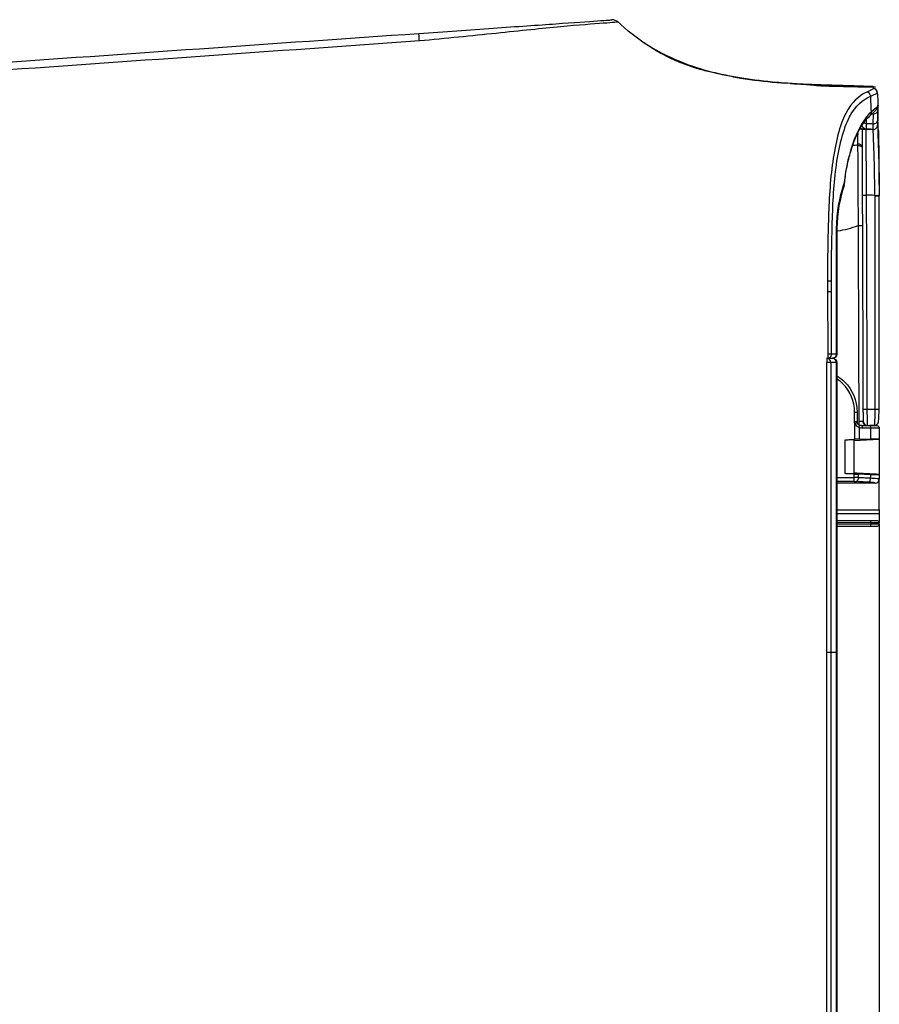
# Model space of a CAD drawing. Header units: millimetres. Extents: x 922208 to 1069538, y -182208 to -99877.
# Tile 202 of 256: x 998366 to 998467, y -161481 to -161366. Entities that reach past the tile are written whole.
import ezdxf

# ---------------------------------------------------------------- set-up
doc = ezdxf.new("R2010")
doc.units = ezdxf.units.MM
doc.header["$MEASUREMENT"] = 0
doc.layers.add('IS_KLIM_urządzenia', color=3, linetype='Continuous')

# ---------------------------------------------------------------- blocks, each defined once
blk = doc.blocks.new('G$CFEA986A8')
at = {"layer": 'IS_KLIM_urządzenia', "linetype": 'Continuous'}
for p, q in [((53.93, 200.11), (53.93, 200.96)), ((54.23, 201.26), (55.52, 201.26)), ((55.52, 201.26), (55.54, 201.26)), ((55.54, 201.26), (55.69, 198.26)), ((55.54, 201.26), (59.6, 201.26)), ((59.62, 201.26), (60.17, 201.26)), ((64.28, 201.26), (65.29, 201.26)), ((65.09, 201.06), (65.09, 200.26)), ((65.49, 201.26), (65.29, 201.26)), ((65.29, 200.27), (65.29, 201.26)), ((65.49, 201.26), (209.47, 201.26)), ((65.49, 201.26), (65.49, 200.27)), ((65.69, 200.26), (65.69, 201.06)), ((53.93, 199.16), (53.93, 200.11)), ((54.24, 200.26), (54.24, 199.31)), ((55.48, 200.26), (54.24, 200.26)), ((55.51, 198.89), (55.48, 200.26)), ((60.06, 200.26), (59.65, 200.26)), ((65.09, 200.26), (65.09, 196.29)), ((65.29, 200.27), (65.49, 200.27)), ((65.29, 196.29), (65.29, 200.27)), ((65.49, 200.27), (65.5, 196.29)), ((65.7, 196.29), (65.69, 200.26)), ((46.54, 196.29), (46.54, 196.24)), ((80.5, 196.29), (80.5, 196.24)), ((80.5, 196.24), (80.5, 195.58)), ((46.54, 195.58), (46.54, 195.13)), ((80.5, 195.58), (80.5, 195.13))]:
    blk.add_line(p, q, dxfattribs=at)
for centre, radius, start, end in [((18.72, 200.56), 0.5, 357.7294, 89), ((65.29, 201.06), 0.2, 90, 179.94), ((65.49, 201.06), 0.2, 0.06, 90), ((25.66, 196.65), 0.5, 72.0675, 83.6302)]:
    blk.add_arc(centre, radius, start, end, dxfattribs=at)
at = {"layer": 'IS_KLIM_urządzenia', "linetype": 'Continuous', "extrusion": (0, 0, -1)}
for centre, radius, start, end in [((-54.23, 200.96), 0.3, 0, 90), ((-18.69, 199.74), 0.5, 182.0496, 269.8), ((-45.54, 195.79), 0.5, 90, 180), ((-46.54, 195.79), 0.5, 0, 90)]:
    blk.add_arc(centre, radius, start, end, dxfattribs=at)
at = {"layer": 'IS_KLIM_urządzenia', "linetype": 'Continuous'}
for centre, major_axis, ratio, start_param, end_param in [((14.93, 200.53), (-0.026, 0.499), 0.9983, 0, 1.502362), ((16.45, 200.61), (0.144, 0.479), 0.997743, 0.012939, 0.345034), ((16.95, 200.59), (-0.009, -0.5), 0.866632, 1.552217, 3.141593), ((18.12, 200.57), (-0.009, -0.5), 0.86661, 1.552873, 3.141593), ((26.93, 200.73), (0, 0.5), 0.034873, 4.714126, 6.335137), ((26.98, 200.73), (0, -0.5), 0.034873, 1.572542, 3.193553), ((51.98, 200.73), (0, -0.5), 0.034873, 1.572542, 3.193984), ((60.17, 200.76), (0, 0.5), 0.996195, 4.713166, 6.283185), ((15.36, 199.79), (0.457, 0.203), 0.909388, 1.232542, 2.687909), ((17.2, 199.87), (0.375, 0.331), 0.874767, 6.258498, 7.242676), ((18.08, 199.73), (-0.002, 0.5), 0.86639, 4.116092, 4.679302), ((26.9, 199.77), (0.002, -0.5), 0.034879, 0, 1.57242), ((51.98, 199.85), (0.002, -0.5), 0.034879, 0, 1.57242), ((53.41, 199.86), (0.002, -0.5), 0.988846, 0, 1.567605), ((53.43, 199.83), (-0.5, 0), 0.97477, 1.576144, 3.141593), ((54.23, 200.11), (-0.3, 0), 0.500503, 4.682189, 6.283185), ((60.06, 200.01), (-0.499, 0.025), 0.499537, 3.242371, 4.737227), ((65.29, 200.26), (0.2, 0), 0.005236, 1.570788, 3.141593), ((65.49, 200.26), (0.2, 0), 0.005236, 0, 1.570791), ((21.31, 198.76), (-0.002, 0.49), 0.738248, 0, 1.638372), ((52.33, 198.36), (0, 0.3), 0.034873, 4.714134, 6.283185), ((53.43, 198.86), (-0.5, 0), 0.003693, 1.579523, 2.534048), ((53.43, 198.36), (0, 0.3), 0.034873, 4.714134, 6.283185), ((53.65, 198.39), (0.084, -0.288), 0.033955, 1.562656, 3.141593), ((54.11, 198.74), (-0.256, 0.157), 0.454954, 4.950735, 6.283185), ((54.23, 199.16), (-0.3, 0), 0.500503, 4.682189, 6.283185), ((59.99, 198.58), (-0.499, 0.025), 0.499537, 3.242371, 4.737227), ((59.98, 198.33), (0.5, 0), 0.001724, 0.087267, 1.535915), ((25.66, 196.65), (0.055, 0.497), 0.256635, 6.28316, 6.727423), ((25.66, 196.65), (-0.154, -0.476), 0.571177, 3.141593, 3.672186), ((30.87, 195.79), (0, 0.5), 0.010876, 0, 0.428815), ((45.54, 195.79), (0, 0.5), 0.009623, 0, 0.426438), ((45.54, 195.79), (-0.5, 0), 0.910452, 3.141593, 4.716369), ((46.54, 195.79), (-0.5, 0), 0.894842, 4.712389, 6.283185), ((45.54, 195.22), (-0.5, 0), 0.910238, 3.141593, 4.716614), ((45.54, 195.22), (-0.001, 0.5), 0.004977, 0.42694, 1.572622), ((45.54, 195.22), (-0.5, 0), 0.001837, 1.565823, 3.141593), ((46.54, 195.13), (-0.5, 0), 0.894842, 4.712389, 6.283185), ((46.54, 195.13), (-0.5, 0), 0.001524, 0, 1.570796)]:
    blk.add_ellipse(centre, major_axis=major_axis, ratio=ratio, start_param=start_param, end_param=end_param, dxfattribs=at)
at = {"layer": 'IS_KLIM_urządzenia', "linetype": 'Continuous', "extrusion": (0, 0, -1)}
for centre, major_axis, ratio, start_param, end_param in [((54.23, 199.26), (0, -2), 0.005231, 3.141593, 4.188473), ((55.62, 199.26), (0.11, -2), 0.052397, 2.097475, 3.144355), ((53.43, 199.16), (0.479, -0.142), 1, 5.994256, 6.545048), ((53.44, 199.31), (0.771, -0.214), 1, 6.012747, 6.56354)]:
    blk.add_ellipse(centre, major_axis=major_axis, ratio=ratio, start_param=start_param, end_param=end_param, dxfattribs=at)
at = {"layer": 'IS_KLIM_urządzenia', "linetype": 'Continuous'}
for points, knots in [([(14.29, 200.81), (14.28, 199.72), (14.24, 198.12), (14.2, 196.18), (14.17, 195.22), (14.15, 194.58), (14.11, 194.03), (14.06, 193.38), (13.96, 192.48), (13.91, 191.88), (13.89, 191.63)], [0, 0, 0, 0, 0.261726, 0.374815, 0.426057, 0.47543, 0.525874, 0.58018, 0.704159, 1, 1, 1, 1]), ([(14.91, 201.03), (14.8, 201.03), (14.8, 201.03), (14.72, 201.02), (14.69, 201.02), (14.69, 201.02)], [0, 0, 0, 0, 0.500965, 0.500965, 1, 1, 1, 1]), ([(14.91, 201.03), (15.24, 201.05), (15.57, 201.07), (16.08, 201.09), (16.24, 201.1), (16.41, 201.11)], [0, 0, 0, 0, 0.665624, 0.665624, 1, 1, 1, 1]), ([(17.58, 200.19), (17.53, 200.24), (17.28, 200.53), (17.02, 200.81), (16.81, 200.97), (16.69, 201.07), (16.57, 201.09), (16.54, 201.1)], [0, 0, 0, 0, 0.095996, 0.59266, 0.84646, 0.967214, 1, 1, 1, 1]), ([(19.22, 201.14), (18.71, 201.12), (17.99, 201.09), (17.43, 201.08), (17.25, 201.08)], [0, 0, 0, 0, 0.627909, 1, 1, 1, 1]), ([(18.12, 201.07), (18.26, 201.06), (18.38, 201.06), (18.64, 201.06), (18.72, 201.06), (18.72, 201.06)], [0, 0, 0, 0, 0.352743, 0.352743, 1, 1, 1, 1]), ([(18.72, 201.06), (18.72, 201.06), (19.6, 201.08), (22.63, 201.19), (24.74, 201.23), (26.93, 201.23)], [0, 0, 0, 0, 0.5, 0.5, 1, 1, 1, 1]), ([(19.22, 201.14), (19.58, 201.15), (20.3, 201.17), (21.53, 201.2), (23.05, 201.22), (24.87, 201.23), (26.28, 201.23), (26.98, 201.23)], [0, 0, 0, 0, 0.163195, 0.329907, 0.49928, 0.750989, 1, 1, 1, 1]), ([(26.95, 200.73), (24.89, 200.73), (22.89, 200.68), (20.05, 200.57), (19.22, 200.54), (19.22, 200.54)], [0, 0, 0, 0, 0.5, 0.5, 1, 1, 1, 1]), ([(26.95, 200.73), (26.95, 200.72), (26.95, 200.7), (26.94, 200.38), (26.92, 200.07), (26.91, 199.77)], [0, 0, 0, 0, 0.050907, 0.050907, 1, 1, 1, 1]), ([(26.99, 200.73), (27.33, 200.73), (27.66, 200.73), (29.33, 200.73), (30.66, 200.73), (37.32, 200.73), (42.65, 200.73), (49.32, 200.73), (50.66, 200.73), (52, 200.73)], [0, 0, 0, 0, 0.039967, 0.039967, 0.199835, 0.199835, 0.839306, 0.839306, 1, 1, 1, 1]), ([(53.93, 200.67), (53.93, 200.68), (53.93, 200.75), (53.89, 200.86), (53.81, 200.99), (53.72, 201.07), (53.63, 201.12), (53.56, 201.15), (53.47, 201.17), (53.32, 201.19), (53.02, 201.21), (52.48, 201.23), (52.05, 201.23), (51.82, 201.23), (51.78, 201.23)], [0, 0, 0, 0, 0.008737, 0.069232, 0.117614, 0.159413, 0.196322, 0.230426, 0.272625, 0.360337, 0.57868, 0.76722, 0.964188, 1, 1, 1, 1]), ([(52, 200.73), (52.12, 200.73), (52.25, 200.73), (52.58, 200.73), (52.8, 200.73), (53.18, 200.72), (53.35, 200.71), (53.63, 200.7), (53.74, 200.69), (53.89, 200.68), (53.93, 200.67), (53.93, 200.66)], [0, 0, 0, 0, 0.119883, 0.119883, 0.339691, 0.339691, 0.55974, 0.55974, 0.779888, 0.779888, 1, 1, 1, 1]), ([(59.65, 200.26), (59.66, 200.45), (59.66, 200.63), (59.66, 200.92), (59.65, 201.04), (59.64, 201.21), (59.63, 201.26), (59.62, 201.26)], [0, 0, 0, 0, 0.320954, 0.320954, 0.641904, 0.641904, 1, 1, 1, 1]), ([(60.06, 200.26), (60.07, 200.47), (60.08, 200.67), (60.1, 200.96), (60.11, 201.07), (60.14, 201.22), (60.16, 201.26), (60.17, 201.26)], [0, 0, 0, 0, 0.353708, 0.353708, 0.676927, 0.676927, 1, 1, 1, 1]), ([(63.8, 201.26), (62.76, 201.26), (61.72, 201.26), (60.66, 201.26), (60.64, 201.26), (60.48, 201.26), (60.33, 201.26), (60.18, 201.26)], [0, 0, 0, 0, 0.863472, 0.863472, 0.877231, 0.877231, 1, 1, 1, 1]), ([(60.67, 200.76), (60.65, 200.76), (60.64, 200.73), (60.61, 200.62), (60.6, 200.54), (60.57, 200.31), (60.56, 200.17), (60.56, 200.01)], [0, 0, 0, 0, 0.323211, 0.323211, 0.646457, 0.646457, 1, 1, 1, 1]), ([(14.21, 200.54), (14.17, 199.53), (14.12, 197.84), (14.05, 195.45), (13.98, 193.38), (13.88, 191.32), (13.68, 188.56), (13.37, 185.89), (13.01, 183.93), (12.88, 183.33)], [0, 0, 0, 0, 0.174844, 0.294563, 0.414282, 0.534001, 0.653719, 0.893157, 1, 1, 1, 1]), ([(14.21, 200.54), (14.21, 200.54), (14.21, 200.54), (14.21, 200.54), (14.24, 200.54), (14.28, 200.54), (14.28, 200.54), (14.28, 200.54)], [0, 0, 0, 0, 0.184418, 0.184418, 0.99996, 0.99996, 1, 1, 1, 1]), ([(14.86, 199.79), (15.27, 198.9), (15.97, 198.03), (18.72, 196.62), (20.82, 196.12), (25.21, 195.49), (27.58, 195.36), (32.29, 195.23), (34.65, 195.19), (37.02, 195.19)], [0, 0, 0, 0, 0.25, 0.25, 0.5, 0.5, 0.75, 0.75, 1, 1, 1, 1]), ([(17.18, 200.33), (16.78, 200.31), (16.38, 200.3), (15.77, 200.27), (15.55, 200.26), (15.33, 200.25)], [0, 0, 0, 0, 0.64643, 0.64643, 1, 1, 1, 1]), ([(37.02, 195.65), (34.71, 195.64), (32.4, 195.69), (27.8, 195.82), (25.48, 195.94), (21.18, 196.55), (19.11, 197.06), (16.41, 198.49), (15.73, 199.37), (15.33, 200.25)], [0, 0, 0, 0, 0.25, 0.25, 0.5, 0.5, 0.75, 0.75, 1, 1, 1, 1]), ([(18.55, 200.55), (18.38, 200.55), (18.22, 200.56), (17.83, 200.56), (17.6, 200.57), (17.38, 200.57)], [0, 0, 0, 0, 0.427577, 0.427577, 1, 1, 1, 1]), ([(25.22, 197.23), (24.9, 197.26), (23.92, 197.39), (22.4, 197.73), (20.73, 198.24), (19.32, 198.86), (18.3, 199.5), (17.85, 199.92), (17.7, 200.1)], [0, 0, 0, 0, 0.087973, 0.275439, 0.466673, 0.659321, 0.855696, 1, 1, 1, 1]), ([(18.52, 199.72), (18.52, 199.8), (18.52, 199.88), (18.53, 200.16), (18.54, 200.35), (18.55, 200.55)], [0, 0, 0, 0, 0.293814, 0.293814, 1, 1, 1, 1]), ([(19.22, 200.54), (19.21, 200.34), (19.2, 200.13), (19.19, 199.86), (19.19, 199.79), (19.18, 199.72)], [0, 0, 0, 0, 0.736288, 0.736288, 1, 1, 1, 1]), ([(26.91, 199.77), (24.85, 199.75), (22.86, 199.74), (20.02, 199.72), (19.18, 199.72), (19.18, 199.72)], [0, 0, 0, 0, 0.5, 0.5, 1, 1, 1, 1]), ([(52, 199.85), (51.67, 199.85), (51.33, 199.85), (49.67, 199.85), (48.33, 199.84), (41.67, 199.82), (36.34, 199.8), (29.65, 199.78), (28.28, 199.77), (26.91, 199.77)], [0, 0, 0, 0, 0.039838, 0.039838, 0.199192, 0.199192, 0.836607, 0.836607, 1, 1, 1, 1]), ([(53.91, 199.86), (53.87, 199.86), (53.8, 199.86), (53.59, 199.86), (53.45, 199.86), (53.12, 199.86), (52.93, 199.86), (52.5, 199.86), (52.25, 199.85), (52, 199.85)], [0, 0, 0, 0, 0.243193, 0.243193, 0.486385, 0.486385, 0.729578, 0.729578, 1, 1, 1, 1]), ([(59.99, 198.83), (60, 199.08), (60.01, 199.33), (60.04, 199.8), (60.05, 200.03), (60.06, 200.26)], [0, 0, 0, 0, 0.522709, 0.522709, 1, 1, 1, 1]), ([(60.56, 200.01), (60.54, 199.72), (60.53, 199.43), (60.5, 198.96), (60.49, 198.77), (60.48, 198.58)], [0, 0, 0, 0, 0.604042, 0.604042, 1, 1, 1, 1]), ([(19.17, 199.24), (19.58, 199.24), (20.23, 199.24), (22.58, 199.25), (24.7, 199.26), (26.9, 199.27)], [0, 0, 0, 0, 0.359642, 0.359642, 1, 1, 1, 1]), ([(19.71, 198.73), (19.85, 198.73), (20, 198.72), (20.4, 198.72), (20.63, 198.72), (20.94, 198.72)], [0, 0, 0, 0, 0.37651, 0.37651, 1, 1, 1, 1]), ([(20.94, 198.72), (20.95, 198.72), (20.96, 198.72), (20.97, 198.72), (20.97, 198.72), (20.97, 198.72), (20.97, 198.72), (20.97, 198.71), (20.97, 198.71), (20.97, 198.71), (20.97, 198.71), (20.98, 198.71), (20.98, 198.71), (20.98, 198.71)], [0, 0, 0, 0, 0.615634, 0.615634, 0.835116, 0.835116, 0.937229, 0.937229, 0.970666, 0.970666, 0.991316, 0.991316, 1, 1, 1, 1]), ([(21.06, 198.72), (22.51, 198.73), (24.09, 198.74), (27.27, 198.76), (28.87, 198.77), (30.48, 198.77)], [0, 0, 0, 0, 0.5, 0.5, 1, 1, 1, 1]), ([(21.11, 198.73), (21.11, 198.75), (21.11, 198.77), (21.11, 198.81), (21.11, 198.83), (21.11, 198.89), (21.12, 198.93), (21.14, 199.02), (21.15, 199.07), (21.18, 199.15), (21.2, 199.18), (21.24, 199.23), (21.27, 199.24), (21.29, 199.25), (21.3, 199.25), (21.3, 199.25)], [0, 0, 0, 0, 0.079375, 0.079375, 0.152142, 0.152142, 0.308093, 0.308093, 0.533795, 0.533795, 0.744603, 0.744603, 0.955402, 0.955402, 1, 1, 1, 1]), ([(26.9, 199.27), (27.23, 199.27), (27.56, 199.27), (29.23, 199.27), (30.56, 199.28), (37.22, 199.3), (42.55, 199.32), (49.25, 199.34), (50.62, 199.35), (51.98, 199.35)], [0, 0, 0, 0, 0.039838, 0.039838, 0.199192, 0.199192, 0.836607, 0.836607, 1, 1, 1, 1]), ([(30.48, 198.78), (30.48, 198.84), (30.48, 198.89), (30.48, 199), (30.48, 199.05), (30.48, 199.14), (30.48, 199.17), (30.48, 199.23), (30.48, 199.25), (30.49, 199.27), (30.49, 199.28), (30.49, 199.28), (30.49, 199.28), (30.49, 199.28)], [0, 0, 0, 0, 0.215384, 0.215384, 0.430768, 0.430768, 0.646164, 0.646164, 0.861588, 0.861588, 0.968092, 0.968092, 1, 1, 1, 1]), ([(30.48, 198.78), (30.81, 198.78), (31.14, 198.78), (32.81, 198.79), (34.14, 198.79), (40.81, 198.82), (46.14, 198.83), (52.13, 198.86), (52.78, 198.86), (53.43, 198.86)], [0, 0, 0, 0, 0.043508, 0.043508, 0.217737, 0.217737, 0.914651, 0.914651, 1, 1, 1, 1]), ([(48.08, 196.29), (48.28, 196.62), (48.52, 196.92), (49.71, 198.11), (51.01, 198.66), (52.33, 198.66)], [0, 0, 0, 0, 0.226904, 0.226904, 1, 1, 1, 1]), ([(51.98, 199.35), (52.17, 199.35), (52.36, 199.35), (52.68, 199.36), (52.83, 199.36), (53.07, 199.36), (53.18, 199.36), (53.34, 199.36), (53.39, 199.36), (53.41, 199.36)], [0, 0, 0, 0, 0.270422, 0.270422, 0.513615, 0.513615, 0.756808, 0.756808, 1, 1, 1, 1]), ([(52.33, 198.66), (52.53, 198.66), (52.73, 198.66), (53.1, 198.66), (53.26, 198.66), (53.43, 198.66)], [0, 0, 0, 0, 0.545123, 0.545123, 1, 1, 1, 1]), ([(53.43, 199.35), (53.43, 199.33), (53.43, 199.31), (53.43, 199.25), (53.43, 199.21), (53.43, 199.13), (53.43, 199.07), (53.43, 198.97), (53.43, 198.91), (53.43, 198.86)], [0, 0, 0, 0, 0.251437, 0.251437, 0.502865, 0.502865, 0.754279, 0.754279, 1, 1, 1, 1]), ([(53.86, 198.9), (53.85, 198.88), (53.84, 198.87), (53.8, 198.82), (53.77, 198.79), (53.73, 198.76), (53.72, 198.75), (53.67, 198.72), (53.62, 198.69), (53.57, 198.68)], [0, 0, 0, 0, 0.160482, 0.160482, 0.52212, 0.52212, 0.58886, 0.58886, 1, 1, 1, 1]), ([(53.67, 198.39), (53.75, 198.43), (53.83, 198.48), (53.97, 198.62), (54.03, 198.71), (54.09, 198.82), (54.11, 198.86), (54.12, 198.89)], [0, 0, 0, 0, 0.391531, 0.391531, 0.834377, 0.834377, 1, 1, 1, 1]), ([(55.51, 198.89), (55.51, 198.79), (55.51, 198.68), (55.52, 198.51), (55.52, 198.45), (55.53, 198.39)], [0, 0, 0, 0, 0.64422, 0.64422, 1, 1, 1, 1]), ([(59.6, 198.3), (59.61, 198.42), (59.61, 198.53), (59.62, 198.7), (59.62, 198.75), (59.62, 198.81)], [0, 0, 0, 0, 0.65065, 0.65065, 1, 1, 1, 1]), ([(59.99, 198.83), (59.99, 198.75), (59.99, 198.67), (59.99, 198.51), (60, 198.42), (60, 198.33), (60, 198.33), (60, 198.33)], [0, 0, 0, 0, 0.501708, 0.501708, 0.983156, 0.983156, 1, 1, 1, 1]), ([(60.48, 198.33), (60.48, 198.34), (60.48, 198.35), (60.48, 198.39), (60.48, 198.42), (60.48, 198.5), (60.48, 198.54), (60.48, 198.58)], [0, 0, 0, 0, 0.109897, 0.109897, 0.498525, 0.498525, 1, 1, 1, 1]), ([(13.84, 190.86), (13.85, 191.05), (13.99, 193.24), (14.05, 195.43), (14.11, 197.43)], [0, 0, 0, 0, 0.087292, 1, 1, 1, 1]), ([(52.34, 198.36), (51.1, 198.36), (49.89, 197.85), (48.81, 196.78), (48.63, 196.55), (48.46, 196.31)], [0, 0, 0, 0, 0.807469, 0.807469, 1, 1, 1, 1]), ([(53.44, 198.36), (53.24, 198.36), (53.04, 198.36), (52.67, 198.36), (52.51, 198.36), (52.34, 198.36)], [0, 0, 0, 0, 0.545123, 0.545123, 1, 1, 1, 1]), ([(55.59, 197.26), (55.57, 197.59), (55.55, 197.93), (55.53, 198.3), (55.53, 198.35), (55.53, 198.39)], [0, 0, 0, 0, 0.885108, 0.885108, 1, 1, 1, 1]), ([(55.59, 197.26), (55.58, 197.37), (55.58, 197.49), (55.57, 197.7), (55.57, 197.8), (55.56, 197.97), (55.57, 198.05), (55.57, 198.17), (55.57, 198.21), (55.58, 198.25), (55.58, 198.26), (55.59, 198.26)], [0, 0, 0, 0, 0.214139, 0.214139, 0.428302, 0.428302, 0.642148, 0.642148, 0.856248, 0.856248, 1, 1, 1, 1]), ([(55.59, 198.26), (56.25, 198.26), (56.92, 198.26), (58.24, 198.26), (58.89, 198.26), (59.55, 198.26)], [0, 0, 0, 0, 0.504617, 0.504617, 1, 1, 1, 1]), ([(59.6, 198.3), (59.6, 198.29), (59.6, 198.27), (59.58, 197.93), (59.57, 197.59), (59.55, 197.26)], [0, 0, 0, 0, 0.042191, 0.042191, 1, 1, 1, 1]), ([(59.55, 198.26), (59.55, 198.26), (59.56, 198.24), (59.57, 198.17), (59.57, 198.11), (59.57, 197.97), (59.57, 197.89), (59.57, 197.7), (59.56, 197.59), (59.56, 197.41), (59.55, 197.34), (59.55, 197.26)], [0, 0, 0, 0, 0.214776, 0.214776, 0.429554, 0.429554, 0.644336, 0.644336, 0.859321, 0.859321, 1, 1, 1, 1]), ([(30.87, 196.29), (34.81, 196.29), (38.74, 196.29), (43.63, 196.29), (44.58, 196.29), (45.54, 196.29)], [0, 0, 0, 0, 0.804889, 0.804889, 1, 1, 1, 1]), ([(45.54, 196.25), (45.37, 196.25), (45.2, 196.25), (43.71, 196.25), (42.37, 196.25), (37.65, 196.25), (34.26, 196.25), (30.87, 196.25)], [0, 0, 0, 0, 0.033958, 0.033958, 0.30672, 0.30672, 1, 1, 1, 1]), ([(45.54, 196.25), (45.54, 196.11), (45.54, 195.97), (45.54, 195.78), (45.54, 195.73), (45.54, 195.68)], [0, 0, 0, 0, 0.728288, 0.728288, 1, 1, 1, 1]), ([(46.54, 196.29), (46.71, 196.29), (46.87, 196.29), (48.37, 196.29), (49.71, 196.29), (56.37, 196.29), (61.71, 196.29), (71.52, 196.29), (76.01, 196.29), (80.5, 196.29)], [0, 0, 0, 0, 0.014724, 0.014724, 0.13252, 0.13252, 0.603704, 0.603704, 1, 1, 1, 1]), ([(46.54, 196.24), (46.54, 196.09), (46.54, 195.94), (46.54, 195.72), (46.54, 195.65), (46.54, 195.58)], [0, 0, 0, 0, 0.674851, 0.674851, 1, 1, 1, 1]), ([(59.55, 197.26), (58.88, 197.26), (58.22, 197.26), (56.9, 197.26), (56.24, 197.26), (55.59, 197.26)], [0, 0, 0, 0, 0.504597, 0.504597, 1, 1, 1, 1]), ([(80.5, 196.29), (94.71, 196.29), (108.92, 196.29), (161.8, 196.29), (200.47, 196.29), (239.13, 196.29)], [0, 0, 0, 0, 0.268807, 0.268807, 1, 1, 1, 1]), ([(37.02, 195.65), (37.02, 195.62), (37.02, 195.58), (37.02, 195.52), (37.02, 195.51), (37.02, 195.46), (37.02, 195.41), (37.02, 195.3), (37.02, 195.25), (37.02, 195.19)], [0, 0, 0, 0, 0.339646, 0.339646, 0.410746, 0.410746, 0.705373, 0.705373, 1, 1, 1, 1]), ([(37.04, 195.19), (37.45, 195.19), (37.86, 195.19), (38.27, 195.2), (38.27, 195.2), (38.27, 195.2)], [0, 0, 0, 0, 0.999951, 0.999951, 1, 1, 1, 1]), ([(13.2, 185.01), (13.26, 185.37), (13.53, 187.14), (13.7, 188.92), (13.8, 190.33)], [0, 0, 0, 0, 0.205915, 1, 1, 1, 1]), ([(9.04, 173.7), (9.64, 174.6), (10.17, 175.55), (11.68, 178.7), (12.38, 180.96), (12.99, 183.86), (13.1, 184.44), (13.2, 185.01)], [0, 0, 0, 0, 0.27031, 0.27031, 0.856348, 0.856348, 1, 1, 1, 1]), ([(12.9, 183.43), (12.87, 183.23), (12.78, 182.78), (12.61, 181.92), (12.45, 181.22), (12.25, 180.45), (11.92, 179.33), (11.37, 177.81), (10.52, 175.99), (9.02, 173.44), (7.61, 171.66), (6.52, 170.55)], [0, 0, 0, 0, 0.131561, 0.187092, 0.238012, 0.287017, 0.336427, 0.442316, 0.562752, 0.698039, 1, 1, 1, 1]), ([(7.97, 147.33), (7.76, 150.33), (7.55, 153.27), (7.16, 158.8), (6.99, 161.31), (6.7, 165.47), (6.58, 167.12), (6.43, 169.36), (6.39, 169.93), (6.39, 169.93)], [0, 0, 0, 0, 0.25, 0.25, 0.5, 0.5, 0.75, 0.75, 1, 1, 1, 1]), ([(6.65, 170.69), (6.65, 170.69), (6.7, 170.09), (6.87, 167.77), (7, 166.06), (7.4, 161.8), (7.67, 159.23), (8.26, 153.53), (8.57, 150.5), (8.86, 147.39)], [0, 0, 0, 0, 0.25, 0.25, 0.5, 0.5, 0.75, 0.75, 1, 1, 1, 1]), ([(8.86, 147.39), (8.75, 147.38), (8.64, 147.38), (8.43, 147.36), (8.34, 147.36), (8.18, 147.34), (8.12, 147.34), (8.03, 147.33), (8, 147.33), (7.97, 147.33), (7.97, 147.33), (7.97, 147.33)], [0, 0, 0, 0, 0.230435, 0.230435, 0.460869, 0.460869, 0.691304, 0.691304, 0.881057, 0.881057, 1, 1, 1, 1]), ([(8.86, 147.39), (8.86, 147.39), (8.86, 147.39), (8.86, 147.39), (8.86, 147.39), (8.86, 147.39)], [0, 0, 0, 0, 0.629495, 0.629495, 1, 1, 1, 1])]:
    blk.add_open_spline(points, degree=3, knots=knots, dxfattribs=at)
for points, degree in [([(15.33, 200.25), (15.11, 200.77), (14.98, 201.04), (14.91, 201.03)], 3), ([(16.59, 201.08), (16.51, 201.13), (16.41, 201.1)], 2), ([(16.41, 201.11), (16.42, 201.11), (16.42, 201.11), (16.42, 201.11)], 3), ([(16.42, 201.11), (16.51, 201.08), (16.77, 200.81), (17.18, 200.33)], 3), ([(16.54, 201.09), (16.65, 201.09), (16.79, 201.09), (16.96, 201.09)], 3), ([(16.96, 201.09), (17.35, 201.08), (17.74, 201.07), (18.12, 201.07)], 3), ([(26.99, 200.73), (26.98, 200.73), (26.97, 200.73), (26.95, 200.73)], 3), ([(51.98, 201.23), (43.65, 201.23), (35.31, 201.23), (26.98, 201.23)], 3), ([(52, 199.85), (52, 200.15), (52, 200.44), (52, 200.73)], 3), ([(59.45, 198.26), (59.5, 199.26), (59.55, 200.26), (59.6, 201.26)], 3), ([(59.6, 201.26), (59.6, 201.26), (59.61, 201.26), (59.62, 201.26)], 3), ([(60.17, 201.26), (60.17, 201.26), (60.18, 201.26), (60.18, 201.26)], 3), ([(60.68, 200.76), (60.67, 200.76), (60.67, 200.76), (60.67, 200.76)], 3), ([(60.68, 200.76), (60.68, 199.27), (60.68, 197.78), (60.68, 196.29)], 3), ([(63.8, 196.29), (63.8, 197.95), (63.8, 199.6), (63.8, 201.26)], 3), ([(63.8, 201.26), (63.96, 201.26), (64.12, 201.26), (64.28, 201.26)], 3), ([(64.28, 201.26), (64.28, 199.6), (64.28, 197.95), (64.28, 196.29)], 3), ([(14.29, 200.54), (14.32, 200.54), (14.34, 200.54), (14.43, 200.54)], 3), ([(14.43, 200.54), (14.51, 200.54), (14.64, 200.28), (14.86, 199.79)], 3), ([(17.18, 200.33), (18.51, 198.82), (21.65, 197.56), (25.65, 197.11)], 3), ([(17.7, 200.1), (17.59, 200.2)], 1), ([(18.11, 199.72), (18.24, 199.72), (18.38, 199.72), (18.52, 199.72)], 3), ([(18.52, 199.72), (18.96, 199.72), (19.18, 199.72), (19.18, 199.72)], 3), ([(19.22, 200.54), (19.22, 200.54), (18.99, 200.54), (18.55, 200.55)], 3), ([(19.16, 199.01), (19.17, 199.25), (19.18, 199.48), (19.18, 199.72)], 3), ([(19.18, 199.72), (19.18, 199.48), (19.17, 199.24), (19.16, 199)], 3), ([(19.18, 199.72), (19.19, 199.99), (19.2, 200.26), (19.22, 200.54)], 3), ([(19.22, 200.54), (19.21, 200.31), (19.2, 200.08), (19.19, 199.85)], 3), ([(19.19, 199.85), (19.19, 199.92), (19.19, 199.98), (19.2, 200.05)], 3), ([(53.93, 200.66), (53.93, 200.47), (53.93, 200.29), (53.93, 200.11)], 3), ([(59.65, 200.26), (59.64, 199.78), (59.63, 199.29), (59.62, 198.81)], 3), ([(20.98, 198.71), (21.01, 198.72), (21.06, 198.72), (21.11, 198.73)], 3), ([(21.06, 198.72), (21.08, 198.53), (21.1, 198.34), (21.12, 198.15)], 3), ([(30.48, 198.77), (30.48, 198.78), (30.48, 198.78), (30.48, 198.78)], 3), ([(31.12, 196.41), (30.98, 197.21), (30.77, 198), (30.48, 198.77)], 3), ([(53.41, 199.36), (53.43, 199.36), (53.43, 199.35), (53.43, 199.35)], 3), ([(53.43, 198.66), (53.48, 198.66), (53.52, 198.66), (53.57, 198.68)], 3), ([(54.12, 198.89), (54.58, 198.89), (55.05, 198.89), (55.51, 198.89)], 3), ([(59.99, 198.83), (59.86, 198.82), (59.74, 198.81), (59.62, 198.81)], 3), ([(13.91, 192.08), (14.01, 193.86), (14.05, 195.65), (14.11, 197.43)], 3), ([(53.67, 198.39), (53.59, 198.37), (53.52, 198.36), (53.44, 198.36)], 3), ([(55.53, 198.39), (54.91, 198.39), (54.29, 198.39), (53.67, 198.39)], 3), ([(60, 198.33), (59.87, 198.32), (59.73, 198.31), (59.6, 198.3)], 3), ([(60, 196.29), (60, 196.97), (60, 197.65), (60, 198.33)], 3), ([(60.48, 198.33), (60.48, 197.65), (60.48, 196.97), (60.48, 196.29)], 3), ([(25.72, 197.16), (25.22, 197.23)], 1), ([(30.87, 196.25), (28.93, 196.25), (27.16, 196.62), (25.65, 197.11)], 3), ([(25.81, 197.13), (26.03, 197.06), (26.25, 196.99), (26.47, 196.93)], 3), ([(25.81, 197.13), (27.26, 196.66), (29, 196.29), (30.87, 196.29)], 3), ([(28.66, 196.46), (28.68, 196.45), (28.7, 196.45), (28.72, 196.45)], 3), ([(80.5, 196.24), (69.18, 196.24), (57.86, 196.24), (46.54, 196.24)], 3), ([(239.13, 196.24), (186.25, 196.24), (133.37, 196.24), (80.5, 196.24)], 3), ([(38.27, 195.65), (37.85, 195.65), (37.44, 195.65), (37.02, 195.65)], 3), ([(37.02, 195.19), (37.02, 195.19), (37.03, 195.19), (37.04, 195.19)], 3), ([(45.54, 195.68), (43.12, 195.67), (40.69, 195.66), (38.27, 195.65)], 3), ([(38.27, 195.65), (38.27, 195.57), (38.27, 195.39), (38.27, 195.2)], 3), ([(38.27, 195.2), (40.7, 195.21), (43.12, 195.22), (45.54, 195.22)], 3), ([(46.04, 195.22), (46.04, 195.41), (46.04, 195.6), (46.04, 195.79)], 3), ([(46.04, 195.13), (46.04, 195.16), (46.04, 195.19), (46.04, 195.22)], 3), ([(46.54, 195.58), (57.86, 195.58), (69.18, 195.58), (80.5, 195.58)], 3), ([(50.72, 195.13), (49.33, 195.13), (47.93, 195.13), (46.54, 195.13)], 3), ([(80.5, 195.13), (70.57, 195.13), (60.65, 195.13), (50.72, 195.13)], 3), ([(80.5, 195.58), (133.37, 195.58), (186.25, 195.58), (239.13, 195.58)], 3), ([(239.13, 195.13), (186.25, 195.13), (133.37, 195.13), (80.5, 195.13)], 3), ([(13.99, 193.69), (13.97, 193.3), (13.95, 192.92), (13.94, 192.54)], 3), ([(13.25, 185.33), (13.23, 185.23), (13.22, 185.12), (13.2, 185.01)], 3), ([(10.41, 176.07), (10.45, 176.13), (10.48, 176.2), (10.52, 176.27)], 3), ([(6.65, 170.69), (6.47, 170.49), (6.37, 170.21), (6.39, 169.93)], 3), ([(11.56, 95.97), (10.36, 113.09), (9.16, 130.21), (7.97, 147.33)], 3), ([(8.86, 147.39), (10.07, 130.27), (11.28, 113.14), (12.48, 96.01)], 3)]:
    blk.add_open_spline(points, degree=degree, dxfattribs=at)

msp = doc.modelspace()

# ---------------------------------------------------------------- block references
at = {"layer": 'IS_KLIM_urządzenia', "rotation": 270}
msp.add_blockref('G$CFEA986A8', (998265.29, -161359.31), dxfattribs=at)

doc.saveas('drawing.dxf')
